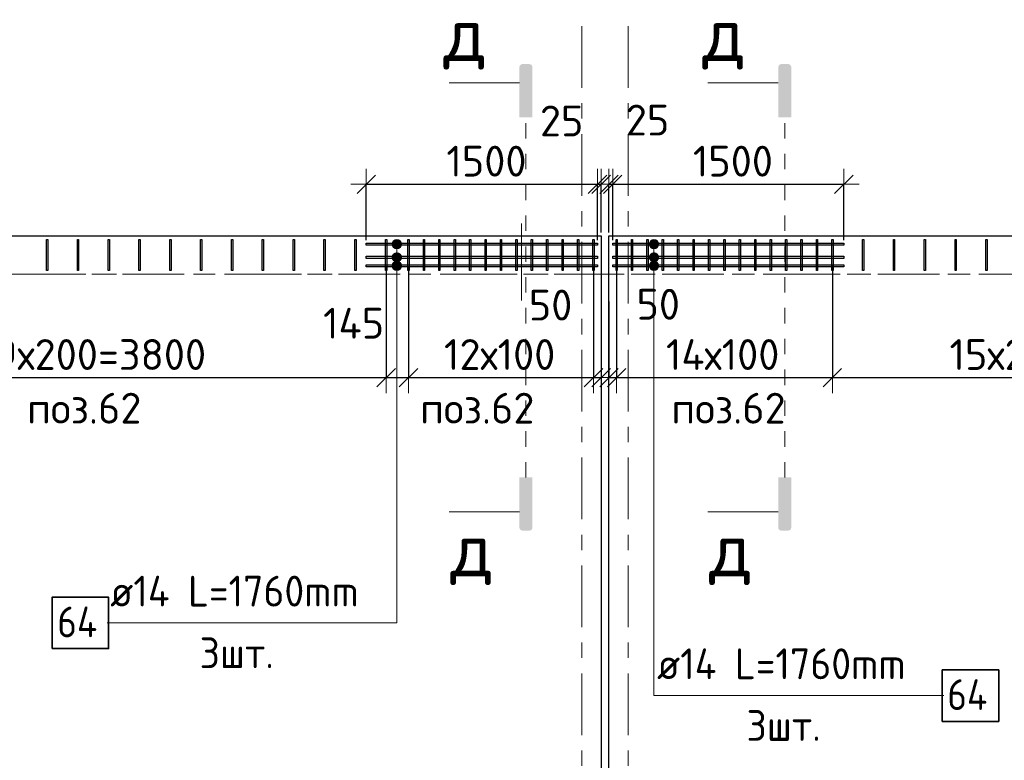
# Model space of a CAD drawing. Header units: metres. Extents: x -38 to 99, y -15 to 21.
# Tile 9 of 88: x 28.9 to 35.29, y 13.25 to 18.05. Entities that reach past the tile are written whole.
import ezdxf

# ---------------------------------------------------------------- set-up
doc = ezdxf.new("R2010")
doc.units = ezdxf.units.M
doc.header["$PDMODE"] = 65
for name, pattern in [('______11', [0.5, 0.4, -0.05, 0, -0.05]), ('______2', [0.0405, 0.03, -0.0105]), ('______3', [0.5, 0.4, -0.1]), ('______5', [1.1, 0.8, -0.1, 0.1, -0.1]), ('______9', [0.015, 0, -0.015])]:
    doc.linetypes.add(name, pattern=pattern)
for name, color, linetype, lineweight in [('XR$2$Осевая линия (1)', 7, '______5', 13), ('XR$2$Размерная линия (1)', 7, 'Continuous', 13), ('XR$4$Арм.стержн. Доп. арматура', 180, 'Continuous', 35), ('XR$4$Арм.стержн. Хомут', 240, 'Continuous', 35), ('XR$4$Балка (1)', 7, '______3', 13), ('XR$4$Перекрытие (1)', 7, 'Continuous', 35), ('XR$4$Размерная линия (1)', 7, 'Continuous', 13), ('XR$4$Текст_ общее_1', 7, 'Continuous', 13)]:
    doc.layers.add(name, color=color, linetype=linetype, lineweight=lineweight)
doc.styles.add('ISOCPEUR', font='txt')
doc.dimstyles.new('DIMSTYLE_3', dxfattribs={"dimtxt": 0.2, "dimasz": 0.2, "dimexe": 0, "dimexo": 0, "dimgap": 0.1, "dimtad": 2, "dimdec": 0, "dimlfac": 1000, "dimrnd": 5, "dimzin": 12, "dimdsep": 46, "dimtxsty": 'ISOCPEUR', "dimblk1": 'ALL_ML_STRICH', "dimblk2": 'ALL_ML_STRICH', "dimsah": 1, "dimcen": 0, "dimclrd": 7, "dimclre": 256, "dimclrt": 7, "dimadec": 0, "dimazin": 0, "dimtfac": 1, "dimtdec": 0, "dimtix": 1, "dimtmove": 2, "dimatfit": 3, "dimfxl": 0, "dimtzin": 0, "dimlwd": 0, "dimlwe": -3, "dimarcsym": 0})
doc.dimstyles.new('DIMSTYLE_33', dxfattribs={"dimtxt": 0.2, "dimasz": 0.2, "dimexe": 0, "dimexo": 0, "dimgap": 0.1, "dimtad": 2, "dimdec": 0, "dimlfac": 1000, "dimrnd": 5, "dimzin": 12, "dimdsep": 46, "dimtxsty": 'ISOCPEUR', "dimblk1": 'ALL_ML_STRICH', "dimblk2": 'ALL_ML_STRICH', "dimsah": 1, "dimcen": 0, "dimclrd": 7, "dimclre": 256, "dimclrt": 7, "dimadec": 0, "dimazin": 0, "dimtfac": 1, "dimtdec": 0, "dimtix": 1, "dimtmove": 2, "dimatfit": 3, "dimfxl": 0, "dimtvp": 1.2, "dimtzin": 0, "dimlwd": 0, "dimlwe": -3, "dimarcsym": 0})

# ---------------------------------------------------------------- blocks, each defined once
blk = doc.blocks.new('ALL_ML_STRICH')
at = {"color": 0, "linetype": 'ByBlock', "lineweight": -2}
for p, q in [((0, -0.5), (0, 0.5)), ((-1, 0), (0.5, 0)), ((-0.3, -0.3), (0.3, 0.3))]:
    blk.add_line(p, q, dxfattribs=at)
blk = doc.blocks.new('*D11')
at = {"layer": 'DEFPOINTS', "color": 7, "linetype": 'Continuous', "lineweight": 13, "transparency": 33554687}
for p in [(0.5, 19.5574), (0.5, 19.3768), (61.6, 17.1197)]:
    blk.add_point(p, dxfattribs=at)
at = {"layer": 'XR$2$Размерная линия (1)', "color": 9, "linetype": 'Continuous', "lineweight": -2, "true_color": 0xc7c7c7, "transparency": 33554687}
for p, q in [((0.5, 19.3568), (0.5, 19.5574)), ((61.6, 17.1397), (61.6, 19.5574))]:
    blk.add_line(p, q, dxfattribs=at)
at = {"layer": 'XR$2$Размерная линия (1)', "color": 7, "linetype": 'Continuous', "lineweight": -2, "transparency": 33554687}
blk.add_line((0.5, 19.5574), (61.6, 19.5574), dxfattribs=at)
at = {"layer": 'XR$2$Размерная линия (1)', "color": 7, "linetype": 'Continuous', "lineweight": 13, "transparency": 33554687, "xscale": 0.2, "yscale": 0.2, "zscale": 0.2, "rotation": 180}
blk.add_blockref('ALL_ML_STRICH', (0.5, 19.5574), dxfattribs=at)
at = {"layer": 'XR$2$Размерная линия (1)', "color": 7, "linetype": 'Continuous', "lineweight": 13, "transparency": 33554687, "xscale": 0.2, "yscale": 0.2, "zscale": 0.2}
blk.add_blockref('ALL_ML_STRICH', (61.6, 19.5574), dxfattribs=at)
at = {"layer": 'XR$2$Размерная линия (1)', "color": 7, "linetype": 'Continuous', "lineweight": 13, "transparency": 33554687, "insert": (31.1, 19.7074), "char_height": 0.2, "width": 1, "attachment_point": 5, "style": 'ISOCPEUR'}
blk.add_mtext('\\A1;{61100}', dxfattribs=at)
blk = doc.blocks.new('*D264')
at = {"layer": 'DEFPOINTS', "color": 7, "linetype": 'Continuous', "lineweight": 13, "transparency": 33554687}
for p in [(27.48, 16.4734), (31.28, 16.4734), (27.48, 15.7293)]:
    blk.add_point(p, dxfattribs=at)
at = {"layer": 'XR$4$Размерная линия (1)', "color": 9, "linetype": 'Continuous', "lineweight": -2, "true_color": 0xc7c7c7, "transparency": 33554687}
for p, q in [((27.48, 16.4534), (27.48, 15.7293)), ((31.28, 16.4534), (31.28, 15.7293))]:
    blk.add_line(p, q, dxfattribs=at)
at = {"layer": 'XR$4$Размерная линия (1)', "color": 7, "linetype": 'Continuous', "lineweight": -2, "transparency": 33554687}
blk.add_line((27.48, 15.7293), (31.28, 15.7293), dxfattribs=at)
at = {"layer": 'XR$4$Размерная линия (1)', "color": 7, "linetype": 'Continuous', "lineweight": 13, "transparency": 33554687, "xscale": 0.2, "yscale": 0.2, "zscale": 0.2, "rotation": 180}
blk.add_blockref('ALL_ML_STRICH', (27.48, 15.7293), dxfattribs=at)
at = {"layer": 'XR$4$Размерная линия (1)', "color": 7, "linetype": 'Continuous', "lineweight": 13, "transparency": 33554687, "xscale": 0.2, "yscale": 0.2, "zscale": 0.2}
blk.add_blockref('ALL_ML_STRICH', (31.28, 15.7293), dxfattribs=at)
at = {"layer": 'XR$4$Размерная линия (1)', "color": 7, "linetype": 'Continuous', "lineweight": 13, "transparency": 33554687, "insert": (28.64, 15.9793), "char_height": 0.2, "width": 0.01, "attachment_point": 1, "line_spacing_factor": 0.60241, "style": 'ISOCPEUR'}
blk.add_mtext('19х200=3800', dxfattribs=at)
blk = doc.blocks.new('*D265')
at = {"layer": 'DEFPOINTS', "color": 7, "linetype": 'Continuous', "lineweight": 13, "transparency": 33554687}
for p in [(31.28, 16.4734), (31.425, 16.4734), (31.28, 15.7293)]:
    blk.add_point(p, dxfattribs=at)
at = {"layer": 'XR$4$Размерная линия (1)', "color": 9, "linetype": 'Continuous', "lineweight": -2, "true_color": 0xc7c7c7, "transparency": 33554687}
for p, q in [((31.28, 16.4534), (31.28, 15.7293)), ((31.425, 16.4534), (31.425, 15.7293))]:
    blk.add_line(p, q, dxfattribs=at)
at = {"layer": 'XR$4$Размерная линия (1)', "color": 7, "linetype": 'Continuous', "lineweight": -2, "transparency": 33554687}
blk.add_line((31.28, 15.7293), (31.425, 15.7293), dxfattribs=at)
at = {"layer": 'XR$4$Размерная линия (1)', "color": 7, "linetype": 'Continuous', "lineweight": 13, "transparency": 33554687, "xscale": 0.2, "yscale": 0.2, "zscale": 0.2, "rotation": 180}
blk.add_blockref('ALL_ML_STRICH', (31.28, 15.7293), dxfattribs=at)
at = {"layer": 'XR$4$Размерная линия (1)', "color": 7, "linetype": 'Continuous', "lineweight": 13, "transparency": 33554687, "xscale": 0.2, "yscale": 0.2, "zscale": 0.2}
blk.add_blockref('ALL_ML_STRICH', (31.425, 15.7293), dxfattribs=at)
at = {"layer": 'XR$4$Размерная линия (1)', "color": 7, "linetype": 'Continuous', "lineweight": 13, "transparency": 33554687, "insert": (31.0685, 16.0824), "char_height": 0.2, "width": 0.6, "attachment_point": 5, "style": 'ISOCPEUR'}
blk.add_mtext('\\A1;{145}', dxfattribs=at)
blk = doc.blocks.new('*D266')
at = {"layer": 'DEFPOINTS', "color": 7, "linetype": 'Continuous', "lineweight": 13, "transparency": 33554687}
for p in [(31.425, 16.4734), (32.625, 16.4734), (31.425, 15.7293)]:
    blk.add_point(p, dxfattribs=at)
at = {"layer": 'XR$4$Размерная линия (1)', "color": 9, "linetype": 'Continuous', "lineweight": -2, "true_color": 0xc7c7c7, "transparency": 33554687}
for p, q in [((31.425, 16.4534), (31.425, 15.7293)), ((32.625, 16.4534), (32.625, 15.7293))]:
    blk.add_line(p, q, dxfattribs=at)
at = {"layer": 'XR$4$Размерная линия (1)', "color": 7, "linetype": 'Continuous', "lineweight": -2, "transparency": 33554687}
blk.add_line((31.425, 15.7293), (32.625, 15.7293), dxfattribs=at)
at = {"layer": 'XR$4$Размерная линия (1)', "color": 7, "linetype": 'Continuous', "lineweight": 13, "transparency": 33554687, "xscale": 0.2, "yscale": 0.2, "zscale": 0.2, "rotation": 180}
blk.add_blockref('ALL_ML_STRICH', (31.425, 15.7293), dxfattribs=at)
at = {"layer": 'XR$4$Размерная линия (1)', "color": 7, "linetype": 'Continuous', "lineweight": 13, "transparency": 33554687, "xscale": 0.2, "yscale": 0.2, "zscale": 0.2}
blk.add_blockref('ALL_ML_STRICH', (32.625, 15.7293), dxfattribs=at)
at = {"layer": 'XR$4$Размерная линия (1)', "color": 7, "linetype": 'Continuous', "lineweight": 13, "transparency": 33554687, "insert": (31.655, 15.9793), "char_height": 0.2, "width": 0.01, "attachment_point": 1, "line_spacing_factor": 0.60241, "style": 'ISOCPEUR'}
blk.add_mtext('12х100', dxfattribs=at)
blk = doc.blocks.new('*D267')
at = {"layer": 'DEFPOINTS', "color": 7, "linetype": 'Continuous', "lineweight": 13, "transparency": 33554687}
for p in [(32.625, 16.4734), (32.675, 16.2994), (32.625, 15.7293)]:
    blk.add_point(p, dxfattribs=at)
at = {"layer": 'XR$4$Размерная линия (1)', "color": 9, "linetype": 'Continuous', "lineweight": -2, "true_color": 0xc7c7c7, "transparency": 33554687}
for p, q in [((32.625, 16.4534), (32.625, 15.7293)), ((32.675, 16.2794), (32.675, 15.7293))]:
    blk.add_line(p, q, dxfattribs=at)
at = {"layer": 'XR$4$Размерная линия (1)', "color": 7, "linetype": 'Continuous', "lineweight": -2, "transparency": 33554687}
blk.add_line((32.625, 15.7293), (32.675, 15.7293), dxfattribs=at)
at = {"layer": 'XR$4$Размерная линия (1)', "color": 7, "linetype": 'Continuous', "lineweight": 13, "transparency": 33554687, "xscale": 0.2, "yscale": 0.2, "zscale": 0.2}
blk.add_blockref('ALL_ML_STRICH', (32.675, 15.7293), dxfattribs=at)
at = {"layer": 'XR$4$Размерная линия (1)', "color": 7, "linetype": 'Continuous', "lineweight": 13, "transparency": 33554687, "xscale": 0.2, "yscale": 0.2, "zscale": 0.2, "rotation": 180}
blk.add_blockref('ALL_ML_STRICH', (32.625, 15.7293), dxfattribs=at)
at = {"layer": 'XR$4$Размерная линия (1)', "color": 7, "linetype": 'Continuous', "lineweight": 13, "transparency": 33554687, "insert": (32.3463, 16.2001), "char_height": 0.2, "width": 0.4, "attachment_point": 5, "style": 'ISOCPEUR'}
blk.add_mtext('\\A1;{50}', dxfattribs=at)
blk = doc.blocks.new('*D268')
at = {"layer": 'DEFPOINTS', "color": 7, "linetype": 'Continuous', "lineweight": 13, "transparency": 33554687}
for p in [(32.775, 16.4818), (32.725, 16.2437), (32.725, 15.7293)]:
    blk.add_point(p, dxfattribs=at)
at = {"layer": 'XR$4$Размерная линия (1)', "color": 9, "linetype": 'Continuous', "lineweight": -2, "true_color": 0xc7c7c7, "transparency": 33554687}
for p, q in [((32.775, 16.4618), (32.775, 15.7293)), ((32.725, 16.2237), (32.725, 15.7293))]:
    blk.add_line(p, q, dxfattribs=at)
at = {"layer": 'XR$4$Размерная линия (1)', "color": 7, "linetype": 'Continuous', "lineweight": -2, "transparency": 33554687}
blk.add_line((32.725, 15.7293), (32.775, 15.7293), dxfattribs=at)
at = {"layer": 'XR$4$Размерная линия (1)', "color": 7, "linetype": 'Continuous', "lineweight": 13, "transparency": 33554687, "xscale": 0.2, "yscale": 0.2, "zscale": 0.2}
blk.add_blockref('ALL_ML_STRICH', (32.775, 15.7293), dxfattribs=at)
at = {"layer": 'XR$4$Размерная линия (1)', "color": 7, "linetype": 'Continuous', "lineweight": 13, "transparency": 33554687, "xscale": 0.2, "yscale": 0.2, "zscale": 0.2, "rotation": 180}
blk.add_blockref('ALL_ML_STRICH', (32.725, 15.7293), dxfattribs=at)
at = {"layer": 'XR$4$Размерная линия (1)', "color": 7, "linetype": 'Continuous', "lineweight": 13, "transparency": 33554687, "insert": (33.0447, 16.2056), "char_height": 0.2, "width": 0.4, "attachment_point": 5, "style": 'ISOCPEUR'}
blk.add_mtext('\\A1;{50}', dxfattribs=at)
blk = doc.blocks.new('*D269')
at = {"layer": 'DEFPOINTS', "color": 7, "linetype": 'Continuous', "lineweight": 13, "transparency": 33554687}
for p in [(32.775, 16.4818), (34.175, 16.4818), (32.775, 15.7293)]:
    blk.add_point(p, dxfattribs=at)
at = {"layer": 'XR$4$Размерная линия (1)', "color": 9, "linetype": 'Continuous', "lineweight": -2, "true_color": 0xc7c7c7, "transparency": 33554687}
for p, q in [((32.775, 16.4618), (32.775, 15.7293)), ((34.175, 16.4618), (34.175, 15.7293))]:
    blk.add_line(p, q, dxfattribs=at)
at = {"layer": 'XR$4$Размерная линия (1)', "color": 7, "linetype": 'Continuous', "lineweight": -2, "transparency": 33554687}
blk.add_line((32.775, 15.7293), (34.175, 15.7293), dxfattribs=at)
at = {"layer": 'XR$4$Размерная линия (1)', "color": 7, "linetype": 'Continuous', "lineweight": 13, "transparency": 33554687, "xscale": 0.2, "yscale": 0.2, "zscale": 0.2, "rotation": 180}
blk.add_blockref('ALL_ML_STRICH', (32.775, 15.7293), dxfattribs=at)
at = {"layer": 'XR$4$Размерная линия (1)', "color": 7, "linetype": 'Continuous', "lineweight": 13, "transparency": 33554687, "xscale": 0.2, "yscale": 0.2, "zscale": 0.2}
blk.add_blockref('ALL_ML_STRICH', (34.175, 15.7293), dxfattribs=at)
at = {"layer": 'XR$4$Размерная линия (1)', "color": 7, "linetype": 'Continuous', "lineweight": 13, "transparency": 33554687, "insert": (33.095, 15.9793), "char_height": 0.2, "width": 0.01, "attachment_point": 1, "line_spacing_factor": 0.60241, "style": 'ISOCPEUR'}
blk.add_mtext('14х100', dxfattribs=at)
blk = doc.blocks.new('*D270')
at = {"layer": 'DEFPOINTS', "color": 7, "linetype": 'Continuous', "lineweight": 13, "transparency": 33554687}
for p in [(34.175, 16.4818), (37.175, 16.4818), (34.175, 15.7293)]:
    blk.add_point(p, dxfattribs=at)
at = {"layer": 'XR$4$Размерная линия (1)', "color": 9, "linetype": 'Continuous', "lineweight": -2, "true_color": 0xc7c7c7, "transparency": 33554687}
for p, q in [((34.175, 16.4618), (34.175, 15.7293)), ((37.175, 16.4618), (37.175, 15.7293))]:
    blk.add_line(p, q, dxfattribs=at)
at = {"layer": 'XR$4$Размерная линия (1)', "color": 7, "linetype": 'Continuous', "lineweight": -2, "transparency": 33554687}
blk.add_line((34.175, 15.7293), (37.175, 15.7293), dxfattribs=at)
at = {"layer": 'XR$4$Размерная линия (1)', "color": 7, "linetype": 'Continuous', "lineweight": 13, "transparency": 33554687, "xscale": 0.2, "yscale": 0.2, "zscale": 0.2, "rotation": 180}
blk.add_blockref('ALL_ML_STRICH', (34.175, 15.7293), dxfattribs=at)
at = {"layer": 'XR$4$Размерная линия (1)', "color": 7, "linetype": 'Continuous', "lineweight": 13, "transparency": 33554687, "xscale": 0.2, "yscale": 0.2, "zscale": 0.2}
blk.add_blockref('ALL_ML_STRICH', (37.175, 15.7293), dxfattribs=at)
at = {"layer": 'XR$4$Размерная линия (1)', "color": 7, "linetype": 'Continuous', "lineweight": 13, "transparency": 33554687, "insert": (34.935, 15.9793), "char_height": 0.2, "width": 0.01, "attachment_point": 1, "line_spacing_factor": 0.60241, "style": 'ISOCPEUR'}
blk.add_mtext('15х200=3000', dxfattribs=at)
blk = doc.blocks.new('*D282')
at = {"layer": 'DEFPOINTS', "color": 7, "linetype": 'Continuous', "lineweight": 13, "transparency": 33554687}
for p in [(31.1505, 16.9842), (31.1505, 16.6023), (32.6505, 16.6023)]:
    blk.add_point(p, dxfattribs=at)
at = {"layer": 'XR$4$Размерная линия (1)', "color": 9, "linetype": 'Continuous', "lineweight": -2, "true_color": 0xc7c7c7, "transparency": 33554687}
for p, q in [((31.1505, 16.6223), (31.1505, 16.9842)), ((32.6505, 16.6223), (32.6505, 16.9842))]:
    blk.add_line(p, q, dxfattribs=at)
at = {"layer": 'XR$4$Размерная линия (1)', "color": 7, "linetype": 'Continuous', "lineweight": -2, "transparency": 33554687}
blk.add_line((31.1505, 16.9842), (32.6505, 16.9842), dxfattribs=at)
at = {"layer": 'XR$4$Размерная линия (1)', "color": 7, "linetype": 'Continuous', "lineweight": 13, "transparency": 33554687, "xscale": 0.2, "yscale": 0.2, "zscale": 0.2, "rotation": 180}
blk.add_blockref('ALL_ML_STRICH', (31.1505, 16.9842), dxfattribs=at)
at = {"layer": 'XR$4$Размерная линия (1)', "color": 7, "linetype": 'Continuous', "lineweight": 13, "transparency": 33554687, "xscale": 0.2, "yscale": 0.2, "zscale": 0.2}
blk.add_blockref('ALL_ML_STRICH', (32.6505, 16.9842), dxfattribs=at)
at = {"layer": 'XR$4$Размерная линия (1)', "color": 7, "linetype": 'Continuous', "lineweight": 13, "transparency": 33554687, "insert": (31.9305, 17.1342), "char_height": 0.2, "width": 0.8, "attachment_point": 5, "style": 'ISOCPEUR'}
blk.add_mtext('\\A1;{1500}', dxfattribs=at)
blk = doc.blocks.new('*D283')
at = {"layer": 'DEFPOINTS', "color": 7, "linetype": 'Continuous', "lineweight": 13, "transparency": 33554687}
for p in [(32.6505, 16.9842), (32.675, 16.6502), (32.6505, 16.6023)]:
    blk.add_point(p, dxfattribs=at)
at = {"layer": 'XR$4$Размерная линия (1)', "color": 9, "linetype": 'Continuous', "lineweight": -2, "true_color": 0xc7c7c7, "transparency": 33554687}
for p, q in [((32.6505, 16.6223), (32.6505, 16.9842)), ((32.675, 16.6702), (32.675, 16.9842))]:
    blk.add_line(p, q, dxfattribs=at)
at = {"layer": 'XR$4$Размерная линия (1)', "color": 7, "linetype": 'Continuous', "lineweight": -2, "transparency": 33554687}
blk.add_line((32.6505, 16.9842), (32.675, 16.9842), dxfattribs=at)
at = {"layer": 'XR$4$Размерная линия (1)', "color": 7, "linetype": 'Continuous', "lineweight": 13, "transparency": 33554687, "xscale": 0.2, "yscale": 0.2, "zscale": 0.2}
blk.add_blockref('ALL_ML_STRICH', (32.675, 16.9842), dxfattribs=at)
at = {"layer": 'XR$4$Размерная линия (1)', "color": 7, "linetype": 'Continuous', "lineweight": 13, "transparency": 33554687, "xscale": 0.2, "yscale": 0.2, "zscale": 0.2, "rotation": 180}
blk.add_blockref('ALL_ML_STRICH', (32.6505, 16.9842), dxfattribs=at)
at = {"layer": 'XR$4$Размерная линия (1)', "color": 7, "linetype": 'Continuous', "lineweight": 13, "transparency": 33554687, "insert": (32.4184, 17.3951), "char_height": 0.2, "width": 0.4, "attachment_point": 5, "style": 'ISOCPEUR'}
blk.add_mtext('\\A1;{25}', dxfattribs=at)
blk = doc.blocks.new('*D284')
at = {"layer": 'DEFPOINTS', "color": 7, "linetype": 'Continuous', "lineweight": 13, "transparency": 33554687}
for p in [(32.725, 16.9842), (32.725, 16.6502), (32.7495, 16.6023)]:
    blk.add_point(p, dxfattribs=at)
at = {"layer": 'XR$4$Размерная линия (1)', "color": 9, "linetype": 'Continuous', "lineweight": -2, "true_color": 0xc7c7c7, "transparency": 33554687}
for p, q in [((32.725, 16.6702), (32.725, 16.9842)), ((32.7495, 16.6223), (32.7495, 16.9842))]:
    blk.add_line(p, q, dxfattribs=at)
at = {"layer": 'XR$4$Размерная линия (1)', "color": 7, "linetype": 'Continuous', "lineweight": -2, "transparency": 33554687}
blk.add_line((32.725, 16.9842), (32.7495, 16.9842), dxfattribs=at)
at = {"layer": 'XR$4$Размерная линия (1)', "color": 7, "linetype": 'Continuous', "lineweight": 13, "transparency": 33554687, "xscale": 0.2, "yscale": 0.2, "zscale": 0.2}
blk.add_blockref('ALL_ML_STRICH', (32.7495, 16.9842), dxfattribs=at)
at = {"layer": 'XR$4$Размерная линия (1)', "color": 7, "linetype": 'Continuous', "lineweight": 13, "transparency": 33554687, "xscale": 0.2, "yscale": 0.2, "zscale": 0.2, "rotation": 180}
blk.add_blockref('ALL_ML_STRICH', (32.725, 16.9842), dxfattribs=at)
at = {"layer": 'XR$4$Размерная линия (1)', "color": 7, "linetype": 'Continuous', "lineweight": 13, "transparency": 33554687, "insert": (32.9758, 17.4009), "char_height": 0.2, "width": 0.4, "attachment_point": 5, "style": 'ISOCPEUR'}
blk.add_mtext('\\A1;{25}', dxfattribs=at)
blk = doc.blocks.new('*D285')
at = {"layer": 'DEFPOINTS', "color": 7, "linetype": 'Continuous', "lineweight": 13, "transparency": 33554687}
for p in [(32.7495, 16.9842), (32.7495, 16.6023), (34.2495, 16.6023)]:
    blk.add_point(p, dxfattribs=at)
at = {"layer": 'XR$4$Размерная линия (1)', "color": 9, "linetype": 'Continuous', "lineweight": -2, "true_color": 0xc7c7c7, "transparency": 33554687}
for p, q in [((32.7495, 16.6223), (32.7495, 16.9842)), ((34.2495, 16.6223), (34.2495, 16.9842))]:
    blk.add_line(p, q, dxfattribs=at)
at = {"layer": 'XR$4$Размерная линия (1)', "color": 7, "linetype": 'Continuous', "lineweight": -2, "transparency": 33554687}
blk.add_line((32.7495, 16.9842), (34.2495, 16.9842), dxfattribs=at)
at = {"layer": 'XR$4$Размерная линия (1)', "color": 7, "linetype": 'Continuous', "lineweight": 13, "transparency": 33554687, "xscale": 0.2, "yscale": 0.2, "zscale": 0.2, "rotation": 180}
blk.add_blockref('ALL_ML_STRICH', (32.7495, 16.9842), dxfattribs=at)
at = {"layer": 'XR$4$Размерная линия (1)', "color": 7, "linetype": 'Continuous', "lineweight": 13, "transparency": 33554687, "xscale": 0.2, "yscale": 0.2, "zscale": 0.2}
blk.add_blockref('ALL_ML_STRICH', (34.2495, 16.9842), dxfattribs=at)
at = {"layer": 'XR$4$Размерная линия (1)', "color": 7, "linetype": 'Continuous', "lineweight": 13, "transparency": 33554687, "insert": (33.5295, 17.1342), "char_height": 0.2, "width": 0.8, "attachment_point": 5, "style": 'ISOCPEUR'}
blk.add_mtext('\\A1;{1500}', dxfattribs=at)

msp = doc.modelspace()

# ---------------------------------------------------------------- hatches: boundary and pattern name
at = {"linetype": 'Continuous', "lineweight": 25, "true_color": 0x000000, "transparency": 33554687}
for points in [[(32.1447, 17.7468), (32.1452, 17.7493), (32.146, 17.7517), (32.1472, 17.754), (32.1486, 17.7561), (32.1503, 17.758), (32.1522, 17.7597), (32.1543, 17.7611), (32.1566, 17.7623), (32.159, 17.7631), (32.1615, 17.7636), (32.1641, 17.7638), (32.2086, 17.7638), (32.2112, 17.7636), (32.2137, 17.7631), (32.2161, 17.7623), (32.2184, 17.7611), (32.2205, 17.7597), (32.2224, 17.758), (32.2241, 17.7561), (32.2255, 17.754), (32.2267, 17.7517), (32.2275, 17.7493), (32.228, 17.7468), (32.2281, 17.7442), (32.2281, 17.4192), (32.1445, 17.4192), (32.1445, 17.7442)], [(33.8244, 17.7468), (33.8249, 17.7493), (33.8257, 17.7517), (33.8268, 17.754), (33.8282, 17.7561), (33.8299, 17.758), (33.8318, 17.7597), (33.834, 17.7611), (33.8363, 17.7623), (33.8387, 17.7631), (33.8412, 17.7636), (33.8437, 17.7638), (33.8883, 17.7638), (33.8908, 17.7636), (33.8933, 17.7631), (33.8957, 17.7623), (33.898, 17.7611), (33.9002, 17.7597), (33.9021, 17.758), (33.9038, 17.7561), (33.9052, 17.754), (33.9063, 17.7517), (33.9071, 17.7493), (33.9076, 17.7468), (33.9078, 17.7442), (33.9078, 17.4192), (33.8242, 17.4192), (33.8242, 17.7442)], [(32.1447, 14.7538), (32.1445, 14.7563), (32.1445, 15.0813), (32.2281, 15.0813), (32.2281, 14.7563), (32.228, 14.7538), (32.2275, 14.7513), (32.2267, 14.7489), (32.2255, 14.7466), (32.2241, 14.7444), (32.2224, 14.7425), (32.2205, 14.7408), (32.2184, 14.7394), (32.2161, 14.7383), (32.2137, 14.7375), (32.2112, 14.737), (32.2086, 14.7368), (32.1641, 14.7368), (32.1615, 14.737), (32.159, 14.7375), (32.1566, 14.7383), (32.1543, 14.7394), (32.1522, 14.7408), (32.1503, 14.7425), (32.1486, 14.7444), (32.1472, 14.7466), (32.146, 14.7489), (32.1452, 14.7513)], [(33.8244, 14.7538), (33.8242, 14.7563), (33.8242, 15.0813), (33.9078, 15.0813), (33.9078, 14.7563), (33.9076, 14.7538), (33.9071, 14.7513), (33.9063, 14.7489), (33.9052, 14.7466), (33.9038, 14.7444), (33.9021, 14.7425), (33.9002, 14.7408), (33.898, 14.7394), (33.8957, 14.7383), (33.8933, 14.7375), (33.8908, 14.737), (33.8883, 14.7368), (33.8437, 14.7368), (33.8412, 14.737), (33.8387, 14.7375), (33.8363, 14.7383), (33.834, 14.7394), (33.8318, 14.7408), (33.8299, 14.7425), (33.8282, 14.7444), (33.8268, 14.7466), (33.8257, 14.7489), (33.8249, 14.7513)]]:
    msp.add_hatch(color=18, dxfattribs=at).paths.add_polyline_path(points, flags=16)
at = {"layer": 'XR$4$Арм.стержн. Доп. арматура', "linetype": 'Continuous', "lineweight": 13, "transparency": 33554687}
for points in [[(31.319, 16.5953), (31.379, 16.5953), (31.3748, 16.6103)], [(31.319, 16.5953), (31.3748, 16.6103), (31.3232, 16.6103)], [(31.3232, 16.6103), (31.3748, 16.6103), (31.364, 16.6211)], [(31.3232, 16.6103), (31.364, 16.6211), (31.334, 16.6211)], [(31.334, 16.6211), (31.364, 16.6211), (31.349, 16.6253)], [(32.9873, 16.5953), (33.0473, 16.5953), (33.0431, 16.6103)], [(32.9873, 16.5953), (33.0431, 16.6103), (32.9915, 16.6103)], [(32.9915, 16.6103), (33.0431, 16.6103), (33.0323, 16.6211)], [(32.9915, 16.6103), (33.0323, 16.6211), (33.0023, 16.6211)], [(33.0023, 16.6211), (33.0323, 16.6211), (33.0173, 16.6253)], [(31.3232, 16.5803), (31.379, 16.5953), (31.319, 16.5953)], [(31.3232, 16.5803), (31.3748, 16.5803), (31.379, 16.5953)], [(31.334, 16.5695), (31.3748, 16.5803), (31.3232, 16.5803)], [(31.334, 16.5695), (31.364, 16.5695), (31.3748, 16.5803)], [(31.364, 16.5695), (31.334, 16.5695), (31.349, 16.5653)], [(32.9915, 16.5803), (33.0473, 16.5953), (32.9873, 16.5953)], [(32.9915, 16.5803), (33.0431, 16.5803), (33.0473, 16.5953)], [(33.0023, 16.5695), (33.0431, 16.5803), (32.9915, 16.5803)], [(33.0023, 16.5695), (33.0323, 16.5695), (33.0431, 16.5803)], [(33.0323, 16.5695), (33.0023, 16.5695), (33.0173, 16.5653)], [(31.319, 16.5104), (31.379, 16.5104), (31.3748, 16.5254)], [(31.319, 16.5104), (31.3748, 16.5254), (31.3232, 16.5254)], [(31.3232, 16.4954), (31.379, 16.5104), (31.319, 16.5104)], [(31.3232, 16.5254), (31.3748, 16.5254), (31.364, 16.5362)], [(31.3232, 16.5254), (31.364, 16.5362), (31.334, 16.5362)], [(31.3232, 16.4954), (31.3748, 16.4954), (31.379, 16.5104)], [(31.334, 16.4846), (31.3748, 16.4954), (31.3232, 16.4954)], [(31.334, 16.5362), (31.364, 16.5362), (31.349, 16.5404)], [(31.334, 16.4846), (31.364, 16.4846), (31.3748, 16.4954)], [(31.334, 16.4811), (31.364, 16.4811), (31.349, 16.4853)], [(31.364, 16.4846), (31.334, 16.4846), (31.349, 16.4804)], [(32.9873, 16.5104), (33.0473, 16.5104), (33.0431, 16.5254)], [(32.9873, 16.5104), (33.0431, 16.5254), (32.9915, 16.5254)], [(32.9915, 16.4954), (33.0473, 16.5104), (32.9873, 16.5104)], [(32.9915, 16.5254), (33.0431, 16.5254), (33.0323, 16.5362)], [(32.9915, 16.5254), (33.0323, 16.5362), (33.0023, 16.5362)], [(32.9915, 16.4954), (33.0431, 16.4954), (33.0473, 16.5104)], [(33.0023, 16.4846), (33.0431, 16.4954), (32.9915, 16.4954)], [(33.0023, 16.5362), (33.0323, 16.5362), (33.0173, 16.5404)], [(33.0023, 16.4846), (33.0323, 16.4846), (33.0431, 16.4954)], [(33.0023, 16.4811), (33.0323, 16.4811), (33.0173, 16.4853)], [(33.0323, 16.4846), (33.0023, 16.4846), (33.0173, 16.4804)], [(31.319, 16.4553), (31.379, 16.4553), (31.3748, 16.4703)], [(31.319, 16.4553), (31.3748, 16.4703), (31.3232, 16.4703)], [(31.3232, 16.4403), (31.379, 16.4553), (31.319, 16.4553)], [(31.3232, 16.4703), (31.3748, 16.4703), (31.364, 16.4811)], [(31.3232, 16.4703), (31.364, 16.4811), (31.334, 16.4811)], [(31.3232, 16.4403), (31.3748, 16.4403), (31.379, 16.4553)], [(31.334, 16.4295), (31.3748, 16.4403), (31.3232, 16.4403)], [(31.334, 16.4295), (31.364, 16.4295), (31.3748, 16.4403)], [(31.364, 16.4295), (31.334, 16.4295), (31.349, 16.4253)], [(32.9873, 16.4553), (33.0473, 16.4553), (33.0431, 16.4703)], [(32.9873, 16.4553), (33.0431, 16.4703), (32.9915, 16.4703)], [(32.9915, 16.4403), (33.0473, 16.4553), (32.9873, 16.4553)], [(32.9915, 16.4703), (33.0431, 16.4703), (33.0323, 16.4811)], [(32.9915, 16.4703), (33.0323, 16.4811), (33.0023, 16.4811)], [(32.9915, 16.4403), (33.0431, 16.4403), (33.0473, 16.4553)], [(33.0023, 16.4295), (33.0431, 16.4403), (32.9915, 16.4403)], [(33.0023, 16.4295), (33.0323, 16.4295), (33.0431, 16.4403)], [(33.0323, 16.4295), (33.0023, 16.4295), (33.0173, 16.4253)]]:
    msp.add_hatch(color=7, dxfattribs=at).paths.add_polyline_path(points)

# ---------------------------------------------------------------- linework, layer by layer
at = {"color": 7, "linetype": 'Continuous', "lineweight": 13, "transparency": 33554687}
for p, q in [((32.1445, 17.6422), (31.6878, 17.6422)), ((33.8242, 17.6422), (33.3675, 17.6422)), ((32.1445, 14.8583), (31.6878, 14.8583)), ((33.8242, 14.8583), (33.3675, 14.8583))]:
    msp.add_line(p, q, dxfattribs=at)
at = {"color": 7, "linetype": '______9', "lineweight": 13, "transparency": 33554687}
for p, q in [((32.1863, 15.0813), (32.1863, 17.4192)), ((33.866, 15.0813), (33.866, 17.4192))]:
    msp.add_line(p, q, dxfattribs=at)
at = {"color": 52, "linetype": 'Continuous', "lineweight": 13, "transparency": 33554687}
msp.add_line((32.1583, 16.7292), (32.1583, 16.2308), dxfattribs=at)
at = {"layer": 'XR$2$Осевая линия (1)', "color": 253, "linetype": '______11', "lineweight": 13, "true_color": 0xa0a0a0, "transparency": 33554687}
for p, q in [((32.55, -3.39), (32.55, 19.78)), ((32.85, -3.39), (32.85, 19.78)), ((-2.63, 16.4), (62.6, 16.4))]:
    msp.add_line(p, q, dxfattribs=at)
at = {"layer": 'XR$4$Арм.стержн. Доп. арматура', "color": 7, "linetype": 'Continuous', "lineweight": 13, "transparency": 33554687}
for p, q in [((31.349, 16.6253), (31.349, 16.6253)), ((33.0173, 16.6253), (33.0173, 16.6253)), ((31.319, 16.5953), (31.319, 16.5953)), ((31.349, 14.1373), (31.349, 16.5953)), ((31.349, 16.5653), (31.349, 16.5653)), ((31.379, 16.5953), (31.379, 16.5953)), ((32.9873, 16.5953), (32.9873, 16.5953)), ((33.0173, 13.6655), (33.0173, 16.5953)), ((33.0173, 16.5653), (33.0173, 16.5653)), ((33.0473, 16.5953), (33.0473, 16.5953)), ((31.319, 16.5104), (31.319, 16.5104)), ((31.349, 16.5404), (31.349, 16.5404)), ((31.349, 14.1373), (31.349, 16.5104)), ((31.349, 16.4853), (31.349, 16.4853)), ((31.379, 16.5104), (31.379, 16.5104)), ((32.9873, 16.5104), (32.9873, 16.5104)), ((33.0173, 16.5404), (33.0173, 16.5404)), ((33.0173, 13.6655), (33.0173, 16.5104)), ((33.0173, 16.4853), (33.0173, 16.4853)), ((33.0473, 16.5104), (33.0473, 16.5104)), ((31.319, 16.4553), (31.319, 16.4553)), ((31.349, 16.4804), (31.349, 16.4804)), ((31.349, 14.1373), (31.349, 16.4553)), ((31.349, 16.4253), (31.349, 16.4253)), ((31.379, 16.4553), (31.379, 16.4553)), ((32.9873, 16.4553), (32.9873, 16.4553)), ((33.0173, 16.4804), (33.0173, 16.4804)), ((33.0173, 13.6655), (33.0173, 16.4553)), ((33.0173, 16.4253), (33.0173, 16.4253)), ((33.0473, 16.4553), (33.0473, 16.4553)), ((29.469, 14.1373), (31.349, 14.1373)), ((33.0173, 13.6655), (34.8973, 13.6655))]:
    msp.add_line(p, q, dxfattribs=at)
at = {"layer": 'XR$4$Арм.стержн. Доп. арматура', "color": 7, "linetype": 'Continuous', "lineweight": 25, "transparency": 33554687}
for points in [[(32.6505, 16.5883), (31.1505, 16.5883), (31.1505, 16.6023), (32.6505, 16.6023), (32.6505, 16.5883)], [(32.7495, 16.6023), (34.2495, 16.6023), (34.2495, 16.5883), (32.7495, 16.5883), (32.7495, 16.6023)], [(32.6505, 16.5034), (31.1505, 16.5034), (31.1505, 16.5174), (32.6505, 16.5174), (32.6505, 16.5034)], [(32.7495, 16.5174), (34.2495, 16.5174), (34.2495, 16.5034), (32.7495, 16.5034), (32.7495, 16.5174)], [(32.6505, 16.4483), (31.1505, 16.4483), (31.1505, 16.4623), (32.6505, 16.4623), (32.6505, 16.4483)], [(32.7495, 16.4623), (34.2495, 16.4623), (34.2495, 16.4483), (32.7495, 16.4483), (32.7495, 16.4623)]]:
    msp.add_lwpolyline(points, dxfattribs=at)
at = {"layer": 'XR$4$Арм.стержн. Доп. арматура', "color": 7, "linetype": 'Continuous', "lineweight": 35, "transparency": 33554687}
for points in [[(29.1124, 13.9706), (29.479, 13.9706), (29.479, 14.3039), (29.1124, 14.3039), (29.1124, 13.9706)], [(34.8873, 13.4988), (35.2539, 13.4988), (35.2539, 13.8322), (34.8873, 13.8322), (34.8873, 13.4988)]]:
    msp.add_lwpolyline(points, dxfattribs=at)
at = {"layer": 'XR$4$Арм.стержн. Доп. арматура', "color": 7, "linetype": 'Continuous', "lineweight": 13, "transparency": 33554687}
for centre in [(31.349, 16.5953), (33.0173, 16.5953), (31.349, 16.5104), (31.349, 16.4553), (33.0173, 16.5104), (33.0173, 16.4553)]:
    msp.add_circle(centre, 0.03, dxfattribs=at)
at = {"layer": 'XR$4$Арм.стержн. Хомут', "color": 40, "linetype": 'Continuous', "lineweight": 25, "transparency": 33554687}
for points in [[(29.076, 16.4252), (29.076, 16.6253), (29.084, 16.6253), (29.084, 16.4252), (29.076, 16.4252)], [(29.276, 16.4252), (29.276, 16.6253), (29.284, 16.6253), (29.284, 16.4252), (29.276, 16.4252)], [(29.476, 16.4252), (29.476, 16.6253), (29.484, 16.6253), (29.484, 16.4252), (29.476, 16.4252)], [(29.676, 16.4252), (29.676, 16.6253), (29.684, 16.6253), (29.684, 16.4252), (29.676, 16.4252)], [(29.876, 16.4252), (29.876, 16.6253), (29.884, 16.6253), (29.884, 16.4252), (29.876, 16.4252)], [(30.076, 16.4252), (30.076, 16.6253), (30.084, 16.6253), (30.084, 16.4252), (30.076, 16.4252)], [(30.276, 16.4252), (30.276, 16.6253), (30.284, 16.6253), (30.284, 16.4252), (30.276, 16.4252)], [(30.476, 16.4252), (30.476, 16.6253), (30.484, 16.6253), (30.484, 16.4252), (30.476, 16.4252)], [(30.676, 16.4252), (30.676, 16.6253), (30.684, 16.6253), (30.684, 16.4252), (30.676, 16.4252)], [(30.876, 16.4252), (30.876, 16.6253), (30.884, 16.6253), (30.884, 16.4252), (30.876, 16.4252)], [(31.076, 16.4252), (31.076, 16.6253), (31.084, 16.6253), (31.084, 16.4252), (31.076, 16.4252)], [(31.276, 16.4252), (31.276, 16.6253), (31.284, 16.6253), (31.284, 16.4252), (31.276, 16.4252)], [(31.421, 16.4252), (31.421, 16.6253), (31.429, 16.6253), (31.429, 16.4252), (31.421, 16.4252)], [(31.521, 16.4252), (31.521, 16.6253), (31.529, 16.6253), (31.529, 16.4252), (31.521, 16.4252)], [(31.621, 16.4252), (31.621, 16.6253), (31.629, 16.6253), (31.629, 16.4252), (31.621, 16.4252)], [(31.721, 16.4252), (31.721, 16.6253), (31.729, 16.6253), (31.729, 16.4252), (31.721, 16.4252)], [(31.821, 16.4252), (31.821, 16.6253), (31.829, 16.6253), (31.829, 16.4252), (31.821, 16.4252)], [(31.921, 16.4252), (31.921, 16.6253), (31.929, 16.6253), (31.929, 16.4252), (31.921, 16.4252)], [(32.021, 16.4252), (32.021, 16.6253), (32.029, 16.6253), (32.029, 16.4252), (32.021, 16.4252)], [(32.121, 16.4252), (32.121, 16.6253), (32.129, 16.6253), (32.129, 16.4252), (32.121, 16.4252)], [(32.221, 16.4252), (32.221, 16.6253), (32.229, 16.6253), (32.229, 16.4252), (32.221, 16.4252)], [(32.321, 16.4252), (32.321, 16.6253), (32.329, 16.6253), (32.329, 16.4252), (32.321, 16.4252)], [(32.421, 16.4252), (32.421, 16.6253), (32.429, 16.6253), (32.429, 16.4252), (32.421, 16.4252)], [(32.521, 16.4252), (32.521, 16.6253), (32.529, 16.6253), (32.529, 16.4252), (32.521, 16.4252)], [(32.621, 16.4252), (32.621, 16.6253), (32.629, 16.6253), (32.629, 16.4252), (32.621, 16.4252)], [(32.771, 16.4252), (32.771, 16.6253), (32.779, 16.6253), (32.779, 16.4252), (32.771, 16.4252)], [(32.871, 16.4252), (32.871, 16.6253), (32.879, 16.6253), (32.879, 16.4252), (32.871, 16.4252)], [(32.971, 16.4252), (32.971, 16.6253), (32.979, 16.6253), (32.979, 16.4252), (32.971, 16.4252)], [(33.071, 16.4252), (33.071, 16.6253), (33.079, 16.6253), (33.079, 16.4252), (33.071, 16.4252)], [(33.171, 16.4252), (33.171, 16.6253), (33.179, 16.6253), (33.179, 16.4252), (33.171, 16.4252)], [(33.271, 16.4252), (33.271, 16.6253), (33.279, 16.6253), (33.279, 16.4252), (33.271, 16.4252)], [(33.371, 16.4252), (33.371, 16.6253), (33.379, 16.6253), (33.379, 16.4252), (33.371, 16.4252)], [(33.471, 16.4252), (33.471, 16.6253), (33.479, 16.6253), (33.479, 16.4252), (33.471, 16.4252)], [(33.571, 16.4252), (33.571, 16.6253), (33.579, 16.6253), (33.579, 16.4252), (33.571, 16.4252)], [(33.671, 16.4252), (33.671, 16.6253), (33.679, 16.6253), (33.679, 16.4252), (33.671, 16.4252)], [(33.771, 16.4252), (33.771, 16.6253), (33.779, 16.6253), (33.779, 16.4252), (33.771, 16.4252)], [(33.871, 16.4252), (33.871, 16.6253), (33.879, 16.6253), (33.879, 16.4252), (33.871, 16.4252)], [(33.971, 16.4252), (33.971, 16.6253), (33.979, 16.6253), (33.979, 16.4252), (33.971, 16.4252)], [(34.071, 16.4252), (34.071, 16.6253), (34.079, 16.6253), (34.079, 16.4252), (34.071, 16.4252)], [(34.171, 16.4252), (34.171, 16.6253), (34.179, 16.6253), (34.179, 16.4252), (34.171, 16.4252)], [(34.371, 16.4252), (34.371, 16.6253), (34.379, 16.6253), (34.379, 16.4252), (34.371, 16.4252)], [(34.571, 16.4252), (34.571, 16.6253), (34.579, 16.6253), (34.579, 16.4252), (34.571, 16.4252)], [(34.771, 16.4252), (34.771, 16.6253), (34.779, 16.6253), (34.779, 16.4252), (34.771, 16.4252)], [(34.971, 16.4252), (34.971, 16.6253), (34.979, 16.6253), (34.979, 16.4252), (34.971, 16.4252)], [(35.171, 16.4252), (35.171, 16.6253), (35.179, 16.6253), (35.179, 16.4252), (35.171, 16.4252)]]:
    msp.add_lwpolyline(points, dxfattribs=at)
at = {"layer": 'XR$4$Балка (1)', "color": 7, "linetype": '______2', "lineweight": 18, "transparency": 33554687}
for p, q in [((26.03, 16.4002), (32.675, 16.4002)), ((32.725, 16.4002), (38.7, 16.4002))]:
    msp.add_line(p, q, dxfattribs=at)
at = {"layer": 'XR$4$Перекрытие (1)', "color": 7, "linetype": 'Continuous', "lineweight": 25, "transparency": 33554687}
for p, q in [((23.6503, 16.6502), (32.675, 16.6502)), ((32.675, 16.6502), (32.675, -0.25)), ((32.725, -0.2498), (32.725, 16.6502)), ((32.725, 16.6502), (41.0797, 16.6502))]:
    msp.add_line(p, q, dxfattribs=at)

# ---------------------------------------------------------------- texts
at = {"color": 7, "linetype": 'Continuous', "lineweight": 13, "transparency": 33554687, "char_height": 0.35, "width": 0.381111, "attachment_point": 5, "style": 'ISOCPEUR'}
for insert in [(31.7905, 17.9313), (33.4701, 17.9313), (31.8349, 14.5861), (33.5145, 14.5861)]:
    msp.add_mtext('\\A1;{\\fISOCPEUR|i0|b0;\\H0.350000;\\W1.000000;\\C7;д}\\P', dxfattribs=dict(at, insert=insert))
at = {"layer": 'XR$4$Арм.стержн. Доп. арматура', "color": 7, "linetype": 'Continuous', "lineweight": 25, "transparency": 33554687, "char_height": 0.2, "attachment_point": 7, "style": 'ISOCPEUR'}
for s, insert, width in [('\\W0.94;ø14 L=1760mm ', (29.489, 14.2439), 1.933176), ('\\W0.88;64', (29.1457, 14.0439), 0.387995), ('\\W0.94;3шт. ', (30.069, 13.8439), 0.774191), ('\\W0.94;ø14 L=1760mm ', (33.0373, 13.7722), 1.933176), ('\\W0.88;64', (34.9206, 13.5722), 0.387995), ('\\W0.94;3шт. ', (33.6173, 13.3722), 0.774191)]:
    msp.add_mtext(s, dxfattribs=dict(at, insert=insert, width=width))
at = {"layer": 'XR$4$Текст_ общее_1', "color": 7, "linetype": 'Continuous', "lineweight": 13, "transparency": 33554687, "char_height": 0.2, "width": 0.844937, "attachment_point": 5, "style": 'ISOCPEUR'}
for insert in [(29.3206, 15.5311), (31.8706, 15.5311), (33.5006, 15.5311)]:
    msp.add_mtext('\\A1;{\\fISOCPEUR|i0|b0;\\H0.200000;\\W1.000000;\\C7;поз.62}\\P', dxfattribs=dict(at, insert=insert))

# ---------------------------------------------------------------- dimensions: what is measured, and where the dimension line sits
at = {"layer": 'XR$2$Размерная линия (1)', "color": 7, "linetype": 'Continuous', "lineweight": 13, "transparency": 33554687}
dim = msp.add_linear_dim(base=(61.6, 19.5574), p1=(0.5, 19.3568), p2=(61.6, 17.1397), dimstyle='DIMSTYLE_3', override={"dimpost": '<>', "dimclrd": 7, "dimclre": 9, "dimclrt": 7, "dimlwd": 0, "dimlwe": 65533}, dxfattribs=at)
dim.commit()
dim.dimension.update_dxf_attribs({"geometry": '*D11', "text_midpoint": (31.1, 19.7074), "dimtype": 160})
at = {"layer": 'XR$4$Размерная линия (1)', "color": 7, "linetype": 'Continuous', "lineweight": 13, "transparency": 33554687}
for base, p1, p2, dimstyle, picture, middle in [((32.675, 16.98418), (32.65054, 16.62228), (32.675, 16.67024), 'DIMSTYLE_33', '*D283', (32.4184, 17.39509)), ((32.74946, 16.98418), (32.725, 16.67024), (32.74946, 16.62228), 'DIMSTYLE_33', '*D284', (32.97577, 17.4009)), ((32.6505, 16.9842), (31.1505, 16.6223), (32.6505, 16.6223), 'DIMSTYLE_3', '*D282', (31.9305, 17.1342)), ((34.2495, 16.9842), (32.7495, 16.6223), (34.2495, 16.6223), 'DIMSTYLE_3', '*D285', (33.5295, 17.1342)), ((31.425, 15.7293), (31.28, 16.4534), (31.425, 16.4534), 'DIMSTYLE_33', '*D265', (31.0685, 16.0824)), ((32.675, 15.7293), (32.625, 16.4534), (32.675, 16.2794), 'DIMSTYLE_33', '*D267', (32.3463, 16.2001)), ((32.775, 15.7293), (32.725, 16.2237), (32.775, 16.4618), 'DIMSTYLE_33', '*D268', (33.0447, 16.2056))]:
    dim = msp.add_linear_dim(base=base, p1=p1, p2=p2, dimstyle=dimstyle, override={"dimpost": '<>', "dimclrd": 7, "dimclre": 9, "dimclrt": 7, "dimlwd": 0, "dimlwe": 65533}, dxfattribs=at)
    dim.commit()
    dim.dimension.update_dxf_attribs({"geometry": picture, "text_midpoint": middle, "dimtype": 160})
for base, p1, p2, text, picture, middle in [((31.28, 15.7293), (27.48, 16.4534), (31.28, 16.4534), '19х200=3800', '*D264', (29.38, 15.8293)), ((32.625, 15.7293), (31.425, 16.4534), (32.625, 16.4534), '12х100', '*D266', (32.025, 15.8293)), ((34.175, 15.7293), (32.775, 16.4618), (34.175, 16.4618), '14х100', '*D269', (33.475, 15.8293)), ((37.175, 15.7293), (34.175, 16.4618), (37.175, 16.4618), '15х200=3000', '*D270', (35.675, 15.8293))]:
    dim = msp.add_linear_dim(base=base, p1=p1, p2=p2, text=text, dimstyle='DIMSTYLE_3', override={"dimpost": '<>', "dimclrd": 7, "dimclre": 9, "dimclrt": 7, "dimlwd": 0, "dimlwe": 65533}, dxfattribs=at)
    dim.commit()
    dim.dimension.update_dxf_attribs({"geometry": picture, "text_midpoint": middle, "dimtype": 160})

doc.saveas('drawing.dxf')
